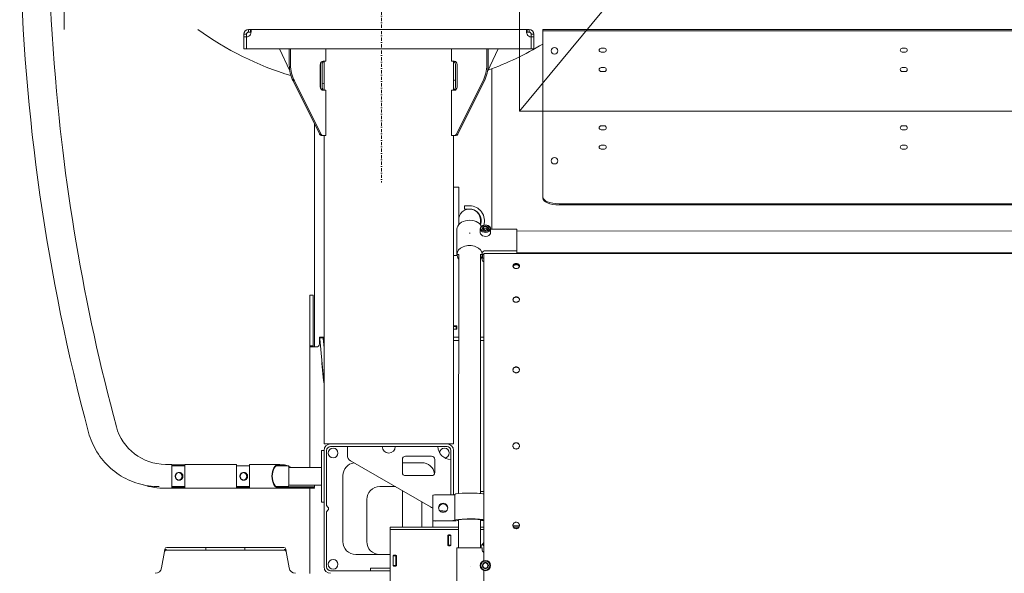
# Model space of a CAD drawing. Header units: millimetres. Extents: x -47038 to 86296, y -75637 to 48966.
# Tile 67 of 174: x -37634 to -36113, y 30694 to 31550. Entities that reach past the tile are written whole.
import ezdxf

# ---------------------------------------------------------------- set-up
doc = ezdxf.new("R2010")
doc.units = ezdxf.units.MM
doc.linetypes.add('DASHDOT', pattern=[1, 0.5, -0.25, 0, -0.25])
doc.layers.add('00 - nowa technologia myjni_Nr_pióra__95', color=7, linetype='Continuous', lineweight=20, true_color=0x7c7c7c)
doc.layers.add('Nowe_Drzwi Archicad_Nr_pióra__95', color=7, linetype='Continuous', lineweight=25, true_color=0x7c7c7c)
doc.layers.add('Nowe_Drzwi Archicad', color=7, linetype='Continuous')
doc.layers.add('XREF', color=8, linetype='Continuous', lineweight=9)

# ---------------------------------------------------------------- blocks, each defined once
blk = doc.blocks.new('Drzwi garażowe_ segmentowe[5]_1')
at = {"layer": 'Nowe_Drzwi Archicad_Nr_pióra__95', "color": 8, "linetype": 'Continuous', "lineweight": 20, "true_color": 0x7c7c7c}
for p, q in [((159.88, 2596.65), (159.88, 3006.64)), ((498.88, 3006.64), (159.88, 2596.65)), ((498.88, 2596.65), (159.88, 2596.65))]:
    blk.add_line(p, q, dxfattribs=at)
blk = doc.blocks.new('parter 2025.10.15')
at = {"layer": '00 - nowa technologia myjni_Nr_pióra__95', "color": 8, "linetype": 'DASHDOT', "lineweight": 5}
blk.add_line((138.52, 2711.05), (138.52, 2585.6), dxfattribs=at)
at = {"layer": '00 - nowa technologia myjni_Nr_pióra__95', "color": 8, "linetype": 'Continuous', "lineweight": 5}
for p, q in [((89.52, 2614.28), (89.52, 2610.28)), ((89.52, 2610.28), (89.52, 2609.28)), ((118.3, 2609.28), (118.01, 2609.28)), ((118.01, 2609.28), (118.01, 2608.88)), ((118.3, 2608.88), (118.01, 2608.88)), ((118.3, 2609.28), (161.03, 2609.28)), ((118.3, 2609.28), (118.3, 2608.88)), ((161.33, 2609.28), (161.03, 2609.28)), ((161.03, 2609.28), (161.03, 2608.88)), ((161.33, 2608.88), (161.03, 2608.88)), ((161.33, 2609.28), (161.33, 2608.88)), ((164.47, 2609.28), (163.47, 2609.28)), ((163.47, 2609.28), (163.47, 2609.08)), ((163.47, 2609.08), (163.47, 2608.58)), ((164.47, 2609.08), (163.47, 2609.08)), ((163.47, 2587.72), (163.47, 2608.58)), ((164.47, 2609.28), (320.47, 2609.28)), ((164.47, 2609.08), (320.47, 2609.08)), ((117.27, 2608.54), (117.67, 2608.54)), ((117.27, 2608.54), (117.27, 2608.13)), ((117.27, 2608.13), (117.67, 2608.13)), ((117.27, 2606.28), (117.27, 2608.13)), ((117.67, 2608.54), (117.67, 2608.14)), ((117.67, 2606.28), (117.67, 2608.14)), ((162.07, 2608.54), (161.67, 2608.54)), ((161.67, 2608.13), (161.67, 2608.54)), ((161.67, 2606.28), (161.67, 2608.14)), ((162.07, 2608.13), (161.67, 2608.13)), ((161.67, 2608.13), (161.67, 2606.28)), ((162.07, 2608.13), (162.07, 2608.54)), ((162.07, 2606.28), (162.07, 2608.13)), ((117.27, 2606.28), (117.67, 2606.28)), ((161.67, 2606.28), (117.67, 2606.28)), ((122.78, 2606.28), (124.38, 2602.88)), ((124.3, 2606.28), (124.3, 2603.82)), ((124.5, 2606.28), (124.5, 2603.82)), ((129.96, 2604.38), (129.96, 2606.28)), ((149.35, 2604.38), (149.35, 2606.28)), ((154.81, 2606.28), (154.81, 2603.82)), ((156.56, 2606.28), (154.92, 2602.79)), ((155.01, 2606.28), (155.01, 2603.82)), ((162.07, 2606.28), (161.67, 2606.28)), ((172.47, 2606.38), (172.97, 2606.38)), ((172.47, 2605.78), (172.97, 2605.78)), ((218.97, 2606.38), (219.47, 2606.38)), ((218.97, 2605.78), (219.47, 2605.78)), ((129.53, 2604.38), (129.96, 2604.38)), ((129.67, 2599.88), (129.67, 2604.38)), ((149.79, 2604.38), (149.35, 2604.38)), ((149.67, 2599.88), (149.67, 2604.38)), ((129.09, 2603.88), (129.09, 2600.38)), ((129.1, 2603.88), (129.1, 2600.38)), ((129.38, 2603.88), (129.38, 2600.38)), ((149.96, 2603.88), (149.96, 2600.38)), ((150.22, 2603.88), (150.22, 2600.38)), ((155.57, 2578.4), (155.57, 2603.19)), ((172.47, 2603.38), (172.97, 2603.38)), ((172.47, 2602.78), (172.97, 2602.78)), ((218.97, 2603.38), (219.47, 2603.38)), ((218.97, 2602.78), (219.47, 2602.78)), ((124.88, 2601.32), (128.98, 2593.13)), ((125.08, 2601.32), (129.18, 2593.13)), ((154.23, 2601.32), (150.13, 2593.13)), ((154.43, 2601.32), (150.33, 2593.13)), ((129.53, 2599.88), (129.96, 2599.88)), ((129.96, 2592.88), (129.96, 2599.88)), ((149.35, 2592.88), (149.35, 2599.88)), ((149.79, 2599.88), (149.35, 2599.88)), ((128.17, 2594.75), (128.17, 2560.18)), ((150.79, 2594.04), (150.35, 2593.1)), ((172.47, 2594.38), (172.97, 2594.38)), ((172.47, 2593.78), (172.97, 2593.78)), ((218.97, 2594.38), (219.47, 2594.38)), ((218.97, 2593.78), (219.47, 2593.78)), ((128.96, 2593.16), (128.99, 2593.1)), ((129.28, 2592.88), (129.35, 2592.88)), ((129.55, 2592.88), (129.35, 2592.88)), ((129.55, 2592.88), (129.96, 2592.88)), ((129.67, 2545.18), (129.67, 2592.88)), ((149.76, 2592.88), (149.35, 2592.88)), ((149.67, 2545.18), (149.67, 2592.88)), ((149.96, 2592.88), (149.76, 2592.88)), ((150.05, 2592.88), (149.96, 2592.88)), ((172.47, 2591.38), (172.97, 2591.38)), ((172.47, 2590.78), (172.97, 2590.78)), ((218.97, 2591.38), (219.47, 2591.38)), ((218.97, 2590.78), (219.47, 2590.78)), ((163.47, 2587.72), (163.47, 2587.27)), ((163.47, 2583.38), (163.47, 2587.27)), ((149.67, 2584.91), (150.47, 2584.91)), ((149.67, 2584.91), (149.67, 2574.31)), ((150.47, 2584.91), (150.47, 2579.83)), ((163.47, 2583.2), (163.47, 2583.38)), ((151.35, 2582.01), (152.15, 2582.01)), ((151.35, 2581.51), (151.35, 2582.01)), ((152.14, 2581.51), (151.35, 2581.51)), ((318.97, 2582.33), (165.97, 2582.33)), ((318.97, 2582.15), (165.97, 2582.15)), ((150.47, 2579.09), (150.47, 2579.83)), ((153.84, 2579.09), (153.84, 2579.83)), ((150.2, 2574.5), (150.2, 2578.4)), ((150.2, 2578.4), (150.2, 2574.5)), ((153.8, 2577.85), (153.8, 2578.46)), ((154.14, 2578.53), (154.15, 2578.52)), ((154.15, 2578.53), (154.14, 2578.53)), ((154.37, 2578.46), (154.27, 2578.33)), ((154.37, 2578.81), (154.37, 2578.8)), ((154.38, 2578.81), (154.37, 2578.81)), ((154.37, 2578.46), (154.37, 2578.81)), ((154.83, 2578.46), (154.37, 2578.46)), ((154.37, 2578.25), (154.37, 2578.24)), ((154.37, 2578.24), (154.38, 2578.24)), ((154.83, 2578.81), (154.83, 2578.81)), ((154.84, 2578.8), (154.83, 2578.81)), ((154.83, 2578.46), (154.83, 2578.81)), ((154.94, 2578.33), (154.83, 2578.46)), ((154.83, 2578.24), (154.84, 2578.25)), ((154.83, 2578.24), (154.83, 2578.24)), ((155.07, 2578.53), (155.06, 2578.53)), ((155.06, 2578.52), (155.07, 2578.53)), ((155.4, 2577.85), (155.4, 2578.46)), ((155.4, 2578.4), (159.45, 2578.4)), ((159.45, 2575.06), (159.45, 2578.4)), ((329.1, 2578.09), (159.45, 2578.13)), ((149.67, 2574.31), (150.22, 2574.31)), ((150.2, 2574.5), (150.5, 2574.5)), ((150.2, 2574.5), (150.5, 2574.5)), ((150.46, 2537.51), (150.47, 2574.5)), ((154.1, 2574.5), (153.8, 2574.5)), ((154.1, 2574.5), (153.8, 2574.5)), ((153.83, 2537.52), (153.84, 2574.5)), ((154.1, 2574.5), (154.1, 2574.71)), ((154.1, 2574.5), (154.1, 2574.71)), ((154.1, 2574.5), (154.35, 2574.5)), ((154.1, 2573.66), (154.1, 2573.99)), ((154.14, 2574.47), (154.12, 2574.5)), ((154.14, 2574.47), (154.14, 2573.95)), ((154.35, 2574.58), (154.34, 2527.14)), ((154.35, 2574.63), (154.35, 2574.58)), ((509.35, 2574.55), (154.35, 2574.63)), ((159.45, 2575.06), (154.6, 2575.06)), ((154.6, 2575.06), (159.45, 2575.06)), ((159.45, 2574.63), (159.45, 2575.06)), ((329.1, 2574.72), (159.45, 2574.76)), ((193.77, 2574.75), (193.77, 2574.62)), ((219.57, 2574.61), (219.57, 2574.75)), ((221.57, 2574.75), (221.57, 2574.61)), ((127.47, 2568.18), (127.47, 2567.18)), ((127.97, 2568.18), (127.47, 2568.18)), ((127.97, 2568.18), (127.97, 2567.18)), ((127.47, 2567.18), (127.47, 2560.88)), ((127.97, 2560.88), (127.97, 2567.18)), ((127.97, 2565.01), (127.97, 2566.34)), ((149.67, 2563.43), (150.17, 2563.43)), ((149.97, 2563.33), (149.67, 2563.33)), ((150.07, 2563.33), (149.97, 2563.33)), ((150.07, 2563.33), (150.07, 2562.93)), ((150.07, 2563.33), (150.17, 2563.33)), ((150.17, 2562.93), (150.17, 2563.43)), ((128.97, 2561.68), (128.97, 2561.18)), ((129.07, 2561.68), (128.97, 2561.68)), ((129.53, 2561.61), (129.03, 2561.57)), ((129.03, 2561.57), (129.04, 2561.45)), ((129.04, 2561.45), (129.38, 2557.56)), ((129.47, 2561.68), (129.07, 2561.68)), ((129.47, 2561.68), (129.57, 2561.68)), ((129.53, 2561.61), (129.54, 2561.49)), ((129.54, 2561.49), (129.67, 2560.04)), ((129.57, 2561.68), (129.57, 2561.18)), ((129.67, 2561.68), (129.57, 2561.68)), ((150.17, 2562.93), (149.67, 2562.93)), ((149.97, 2562.93), (149.67, 2562.93)), ((149.67, 2561.68), (149.77, 2561.68)), ((150.46, 2561.68), (149.77, 2561.68)), ((154.35, 2561.68), (153.83, 2561.68)), ((127.47, 2560.88), (127.47, 2560.38)), ((127.47, 2560.38), (127.47, 2560.18)), ((127.97, 2560.38), (127.47, 2560.38)), ((128.41, 2560.18), (127.47, 2560.18)), ((127.47, 2560.18), (127.47, 2541.52)), ((127.97, 2560.88), (127.97, 2560.38)), ((127.97, 2560.38), (127.97, 2560.18)), ((128.41, 2560.18), (128.47, 2560.18)), ((129.07, 2561.18), (128.97, 2561.18)), ((128.97, 2561.18), (128.97, 2560.74)), ((128.97, 2560.68), (128.97, 2560.74)), ((129.67, 2561.18), (129.57, 2561.18)), ((149.77, 2561.18), (149.67, 2561.18)), ((150.46, 2561.18), (149.77, 2561.18)), ((154.35, 2561.18), (153.83, 2561.18)), ((129.56, 2554.99), (129.32, 2557.68)), ((129.38, 2557.56), (129.67, 2554.33)), ((129.67, 2554.33), (129.67, 2554.3)), ((129.67, 2545.18), (130.67, 2545.18)), ((130.47, 2545.18), (130.47, 2545.16)), ((148.67, 2545.18), (130.67, 2545.18)), ((148.67, 2544.78), (130.67, 2544.78)), ((138.67, 2544.78), (133.27, 2544.78)), ((133.27, 2544.78), (133.27, 2543.44)), ((147.27, 2544.78), (140.67, 2544.78)), ((148.67, 2545.18), (149.67, 2545.18)), ((158.85, 2544.88), (158.85, 2544.88)), ((129.27, 2544.18), (129.27, 2543.18)), ((129.67, 2544.18), (129.27, 2544.18)), ((129.27, 2543.18), (129.27, 2537.18)), ((129.67, 2526.18), (129.67, 2544.18)), ((130.07, 2535.68), (130.07, 2544.18)), ((142.27, 2543.28), (146.27, 2543.28)), ((149.27, 2544.18), (149.27, 2537.3)), ((149.67, 2544.18), (149.67, 2537.31)), ((105.17, 2542.03), (106.17, 2542.03)), ((106.17, 2538.33), (106.17, 2542.03)), ((108.17, 2541.96), (106.17, 2541.96)), ((106.17, 2541.85), (106.17, 2541.93)), ((108.17, 2541.85), (106.17, 2541.85)), ((108.17, 2541.78), (106.17, 2541.78)), ((108.17, 2542.03), (108.17, 2538.33)), ((108.17, 2542.03), (116.17, 2542.03)), ((116.17, 2538.33), (116.17, 2542.03)), ((116.17, 2541.85), (116.17, 2541.93)), ((118.17, 2541.78), (116.17, 2541.78)), ((118.17, 2542.03), (118.17, 2538.33)), ((118.17, 2542.03), (122.68, 2542.03)), ((124.18, 2541.78), (122.27, 2541.78)), ((123.12, 2541.78), (122.97, 2541.85)), ((123.32, 2541.78), (122.99, 2541.95)), ((123.03, 2541.93), (123.55, 2541.93)), ((124.05, 2541.78), (123.77, 2541.88)), ((124.23, 2541.78), (124.18, 2541.78)), ((124.71, 2541.52), (124.25, 2541.7)), ((133.77, 2542.57), (146.11, 2535.45)), ((141.77, 2540.78), (141.77, 2542.78)), ((141.77, 2542.28), (144.77, 2542.28)), ((146.77, 2542.78), (146.77, 2540.78)), ((129.27, 2541.52), (124.22, 2541.52)), ((132.57, 2530.08), (132.57, 2540.28)), ((146.27, 2540.28), (142.27, 2540.28)), ((107.26, 2539.58), (107.27, 2539.58)), ((117.25, 2539.58), (117.26, 2539.58)), ((129.27, 2538.83), (124.22, 2538.83)), ((128.17, 2538.65), (128.17, 2538.83)), ((129.27, 2538.83), (128.17, 2538.83)), ((129.27, 2538.83), (128.17, 2538.83)), ((128.17, 2538.65), (128.17, 2538.53)), ((106.17, 2538.33), (105.17, 2538.33)), ((108.17, 2538.58), (106.17, 2538.58)), ((106.17, 2538.53), (108.17, 2538.53)), ((108.17, 2538.43), (106.17, 2538.43)), ((108.17, 2538.33), (106.17, 2538.33)), ((116.17, 2538.33), (108.17, 2538.33)), ((118.17, 2538.58), (116.17, 2538.58)), ((116.17, 2538.53), (118.17, 2538.53)), ((118.17, 2538.43), (116.17, 2538.43)), ((118.17, 2538.33), (116.17, 2538.33)), ((122.68, 2538.33), (118.17, 2538.33)), ((124.18, 2538.58), (122.27, 2538.58)), ((122.35, 2538.53), (128.17, 2538.53)), ((128.17, 2538.43), (122.68, 2538.43)), ((128.17, 2538.33), (122.68, 2538.33)), ((127.47, 2538.33), (127.47, 2525.17)), ((127.82, 2538.53), (127.82, 2538.43)), ((128.17, 2538.33), (128.17, 2538.43)), ((129.27, 2537.18), (129.27, 2536.18)), ((140.69, 2538.58), (138.27, 2538.58)), ((141.77, 2537.95), (141.77, 2532.33)), ((146.47, 2533.29), (146.47, 2537.27)), ((149.37, 2537.3), (147.07, 2537.3)), ((149.87, 2533.39), (149.87, 2537.38)), ((153.83, 2537.83), (154.34, 2537.83)), ((129.67, 2536.18), (129.27, 2536.18)), ((130.07, 2535.68), (130.27, 2535.43)), ((136.27, 2536.58), (136.27, 2530.08)), ((144.77, 2536.22), (144.77, 2532.33)), ((130.07, 2534.68), (130.27, 2534.93)), ((130.07, 2526.18), (130.07, 2534.68)), ((146.47, 2532.33), (146.47, 2533.29)), ((146.47, 2533.29), (146.85, 2533.26)), ((149.37, 2533.31), (147.07, 2533.31)), ((147.07, 2533.27), (149.37, 2533.27)), ((149.87, 2533.39), (149.87, 2533.36)), ((150.37, 2533.36), (150.37, 2533.39)), ((150.46, 2529.13), (150.46, 2533.44)), ((153.83, 2529.13), (153.83, 2533.45)), ((153.97, 2533.39), (153.97, 2533.32)), ((153.97, 2533.32), (154.34, 2533.32)), ((158.84, 2532.58), (158.84, 2532.58)), ((158.85, 2532.53), (158.92, 2532.53)), ((158.85, 2532.53), (158.92, 2532.53)), ((158.92, 2532.53), (158.92, 2532.33)), ((158.92, 2532.53), (159.84, 2532.53)), ((158.92, 2532.53), (158.92, 2532.33)), ((158.92, 2532.53), (159.84, 2532.53)), ((141.37, 2532.33), (139.87, 2532.33)), ((139.87, 2532.33), (139.87, 2531.93)), ((141.37, 2532.33), (139.87, 2532.33)), ((139.87, 2532.33), (139.87, 2531.93)), ((139.87, 2531.93), (139.87, 2531.59)), ((141.37, 2531.93), (139.87, 2531.93)), ((139.87, 2531.93), (139.87, 2531.59)), ((141.37, 2531.93), (139.87, 2531.93)), ((139.87, 2523.27), (139.87, 2531.59)), ((139.87, 2523.27), (139.87, 2531.59)), ((150.46, 2532.33), (141.37, 2532.33)), ((150.46, 2532.33), (141.37, 2532.33)), ((150.46, 2531.93), (141.37, 2531.93)), ((150.46, 2531.93), (141.37, 2531.93)), ((146.47, 2532.33), (150.46, 2532.33)), ((148.77, 2531.03), (148.77, 2529.53)), ((148.77, 2531.03), (148.77, 2529.53)), ((148.87, 2531.13), (149.17, 2531.13)), ((148.87, 2531.03), (148.87, 2531.13)), ((148.87, 2531.13), (149.17, 2531.13)), ((148.87, 2531.03), (148.87, 2531.13)), ((148.87, 2530.93), (148.87, 2531.03)), ((149.27, 2531.03), (148.87, 2531.03)), ((148.87, 2530.93), (148.87, 2531.03)), ((149.27, 2531.03), (148.87, 2531.03)), ((149.27, 2529.53), (149.27, 2531.03)), ((149.27, 2529.53), (149.27, 2531.03)), ((154.34, 2532.33), (153.83, 2532.33)), ((153.83, 2532.33), (154.34, 2532.33)), ((154.34, 2532.33), (153.83, 2532.33)), ((154.34, 2531.93), (153.83, 2531.93)), ((154.34, 2531.93), (153.83, 2531.93)), ((159.77, 2532.33), (158.91, 2532.33)), ((159.77, 2532.33), (158.91, 2532.33)), ((148.87, 2530.93), (148.87, 2529.63)), ((148.87, 2530.93), (148.87, 2529.63)), ((148.87, 2529.53), (148.87, 2529.63)), ((148.87, 2529.53), (148.87, 2529.63)), ((148.87, 2529.53), (148.87, 2529.43)), ((149.27, 2529.53), (148.87, 2529.53)), ((148.87, 2529.53), (148.87, 2529.43)), ((149.27, 2529.53), (148.87, 2529.53)), ((149.27, 2529.63), (149.27, 2530.93)), ((149.27, 2529.63), (149.27, 2530.93)), ((149.27, 2529.53), (149.27, 2529.63)), ((105.01, 2528.53), (104.56, 2526)), ((105.08, 2528.93), (105.01, 2528.53)), ((105.34, 2528.78), (105.31, 2528.78)), ((105.58, 2528.78), (105.34, 2528.78)), ((111.52, 2529.18), (105.38, 2529.18)), ((106.05, 2528.78), (105.58, 2528.78)), ((106.83, 2528.78), (106.05, 2528.78)), ((109.03, 2528.78), (106.83, 2528.78)), ((109.09, 2528.78), (109.03, 2528.78)), ((111.2, 2528.78), (109.09, 2528.78)), ((111.22, 2528.78), (111.2, 2528.78)), ((115.85, 2528.78), (111.22, 2528.78)), ((111.42, 2529.08), (111.42, 2528.88)), ((111.52, 2529.18), (112.04, 2529.18)), ((112.04, 2529.18), (112.11, 2529.18)), ((112.11, 2529.18), (113.42, 2529.18)), ((115.42, 2529.18), (113.42, 2529.18)), ((115.42, 2529.18), (116.73, 2529.18)), ((118.55, 2528.78), (115.85, 2528.78)), ((116.73, 2529.18), (116.8, 2529.18)), ((116.8, 2529.18), (117.32, 2529.18)), ((123.46, 2529.18), (117.32, 2529.18)), ((117.42, 2529.08), (117.42, 2528.88)), ((117.42, 2528.88), (117.42, 2529.08)), ((118.99, 2528.78), (118.55, 2528.78)), ((119.01, 2528.78), (118.99, 2528.78)), ((121.22, 2528.78), (119.01, 2528.78)), ((121.23, 2528.78), (121.22, 2528.78)), ((121.24, 2528.78), (121.23, 2528.78)), ((122.33, 2528.78), (121.24, 2528.78)), ((122.54, 2528.78), (122.33, 2528.78)), ((123.05, 2528.78), (122.54, 2528.78)), ((123.06, 2528.78), (123.05, 2528.78)), ((123.38, 2528.78), (123.06, 2528.78)), ((123.38, 2528.78), (123.38, 2528.78)), ((123.38, 2528.78), (123.38, 2528.78)), ((123.51, 2528.78), (123.38, 2528.78)), ((123.53, 2528.78), (123.51, 2528.78)), ((123.83, 2528.53), (123.76, 2528.93)), ((123.83, 2528.53), (124.27, 2526)), ((139.87, 2528.08), (134.57, 2528.08)), ((140.47, 2527.98), (140.77, 2527.98)), ((140.47, 2527.98), (140.77, 2527.98)), ((140.77, 2527.88), (140.77, 2527.98)), ((140.77, 2527.88), (140.77, 2527.98)), ((149.17, 2529.43), (148.87, 2529.43)), ((149.17, 2529.43), (148.87, 2529.43)), ((150.19, 2523.63), (150.19, 2529.13)), ((154.09, 2529.13), (150.19, 2529.13)), ((150.19, 2529.13), (150.19, 2523.63)), ((154.09, 2529.13), (154.09, 2528.83)), ((154.09, 2529.13), (154.09, 2528.83)), ((140.37, 2527.88), (140.37, 2526.38)), ((140.37, 2527.88), (140.77, 2527.88)), ((140.37, 2527.88), (140.37, 2526.38)), ((140.37, 2527.88), (140.37, 2527.78)), ((140.37, 2527.88), (140.77, 2527.88)), ((140.37, 2527.78), (140.37, 2526.48)), ((140.37, 2527.78), (140.37, 2526.48)), ((140.37, 2526.48), (140.37, 2526.38)), ((140.77, 2527.88), (140.77, 2527.78)), ((140.77, 2527.88), (140.77, 2527.78)), ((140.77, 2526.48), (140.77, 2527.78)), ((140.77, 2526.48), (140.77, 2527.78)), ((140.77, 2526.48), (140.77, 2526.38)), ((140.77, 2526.48), (140.77, 2526.38)), ((140.87, 2526.38), (140.87, 2527.88)), ((140.87, 2526.38), (140.87, 2527.88)), ((154.24, 2526.57), (154.13, 2526.38)), ((154.24, 2526.57), (154.36, 2526.77)), ((154.36, 2526.78), (154.36, 2526.77)), ((154.37, 2526.78), (154.36, 2526.78)), ((154.37, 2526.78), (154.81, 2526.78)), ((154.82, 2526.78), (154.81, 2526.78)), ((154.83, 2526.77), (154.82, 2526.78)), ((154.83, 2526.77), (155.05, 2526.38)), ((130.67, 2525.58), (139.87, 2525.58)), ((136.87, 2525.58), (136.87, 2525.98)), ((136.87, 2525.98), (139.37, 2525.98)), ((136.87, 2525.58), (136.87, 2525.98)), ((136.87, 2525.98), (139.37, 2525.98)), ((136.87, 2525.58), (139.37, 2525.58)), ((136.87, 2525.58), (139.37, 2525.58)), ((139.37, 2525.98), (139.87, 2525.98)), ((139.37, 2525.98), (139.87, 2525.98)), ((139.37, 2525.58), (139.87, 2525.58)), ((139.37, 2525.58), (139.87, 2525.58)), ((140.37, 2526.38), (140.77, 2526.38)), ((140.37, 2526.38), (140.77, 2526.38)), ((140.77, 2526.28), (140.47, 2526.28)), ((140.77, 2526.28), (140.47, 2526.28)), ((140.77, 2526.38), (140.77, 2526.28)), ((140.77, 2526.38), (140.77, 2526.28)), ((152.22, 2526.28), (152.23, 2526.3)), ((154.13, 2526.38), (154.13, 2526.37)), ((154.13, 2526.38), (154.13, 2526.38)), ((154.36, 2525.98), (154.13, 2526.37)), ((154.34, 2525.62), (154.33, 2453.69)), ((154.36, 2525.98), (154.37, 2525.98)), ((154.36, 2525.98), (154.36, 2525.98)), ((154.81, 2525.97), (154.37, 2525.98)), ((154.81, 2525.97), (154.82, 2525.97)), ((154.82, 2525.97), (154.83, 2525.98)), ((154.94, 2526.18), (154.83, 2525.98)), ((154.94, 2526.18), (155.05, 2526.37)), ((155.05, 2526.38), (155.05, 2526.38)), ((155.05, 2526.37), (155.05, 2526.38))]:
    blk.add_line(p, q, dxfattribs=at)
for points in [[(87.41, 2613.05), (87.53, 2610.79), (87.67, 2608.54), (87.82, 2606.29), (87.98, 2604.03), (88.16, 2601.78), (88.34, 2599.72), (88.53, 2597.67), (88.74, 2595.61), (88.92, 2593.94), (89.11, 2592.27), (89.3, 2590.6), (89.52, 2588.84), (89.75, 2587.08), (89.99, 2585.33), (90.25, 2583.52), (90.52, 2581.71), (90.79, 2579.9), (91.08, 2578.1), (91.38, 2576.3), (91.69, 2574.51), (92.01, 2572.72), (92.34, 2570.93), (92.68, 2569.14), (93.03, 2567.35), (93.39, 2565.56), (93.77, 2563.78), (94.15, 2562), (94.54, 2560.22), (94.94, 2558.45), (95.36, 2556.67), (95.78, 2554.9), (96.22, 2553.13), (96.66, 2551.37), (97.12, 2549.6), (97.59, 2547.84)], [(118.41, 2609.06), (118.4, 2609.15), (118.4, 2609.18), (118.39, 2609.21), (118.37, 2609.24), (118.36, 2609.26), (118.33, 2609.27), (118.3, 2609.28)], [(118.3, 2608.54), (118.35, 2608.66), (118.38, 2608.78), (118.4, 2608.9), (118.41, 2609.02), (118.41, 2609.06)], [(118.39, 2608.84), (118.37, 2608.86), (118.36, 2608.87), (118.33, 2608.87), (118.3, 2608.88)], [(161.03, 2609.28), (161, 2609.27), (160.98, 2609.25), (160.96, 2609.23), (160.95, 2609.2), (160.94, 2609.17), (160.93, 2609.12), (160.93, 2609.06)], [(160.93, 2609.06), (160.93, 2609), (160.94, 2608.93), (160.96, 2608.79), (160.99, 2608.65), (161.03, 2608.54)], [(161.03, 2608.88), (161, 2608.87), (160.98, 2608.87), (160.96, 2608.86), (160.95, 2608.84)], [(154.25, 2578.62), (154.21, 2578.58), (154.17, 2578.55), (154.15, 2578.53)], [(154.37, 2578.25), (154.33, 2578.28), (154.29, 2578.31), (154.25, 2578.36), (154.2, 2578.42), (154.15, 2578.52)], [(154.25, 2578.62), (154.29, 2578.68), (154.34, 2578.75), (154.37, 2578.8)], [(154.38, 2578.81), (154.46, 2578.79), (154.54, 2578.77), (154.62, 2578.77), (154.71, 2578.78), (154.76, 2578.79), (154.83, 2578.81)], [(154.83, 2578.24), (154.74, 2578.22), (154.67, 2578.21), (154.58, 2578.2), (154.5, 2578.21), (154.44, 2578.22), (154.38, 2578.24)], [(154.84, 2578.8), (154.88, 2578.73), (154.92, 2578.67), (154.96, 2578.62), (155, 2578.57), (155.03, 2578.55), (155.06, 2578.53)], [(154.95, 2578.35), (154.91, 2578.31), (154.87, 2578.27), (154.84, 2578.25)], [(154.95, 2578.35), (154.99, 2578.4), (155.06, 2578.52)], [(154.1, 2574.71), (154.11, 2574.77), (154.13, 2574.82), (154.16, 2574.87), (154.2, 2574.92), (154.25, 2574.96), (154.31, 2575), (154.38, 2575.03), (154.44, 2575.05), (154.52, 2575.06), (154.6, 2575.06)], [(154.1, 2574.71), (154.11, 2574.77), (154.13, 2574.82), (154.16, 2574.87), (154.2, 2574.92), (154.25, 2574.96), (154.31, 2575), (154.38, 2575.03), (154.44, 2575.05), (154.52, 2575.06), (154.6, 2575.06)], [(158.85, 2572.7), (158.86, 2572.76), (158.88, 2572.82), (158.91, 2572.88), (158.95, 2572.93), (159, 2572.97), (159.06, 2573.01), (159.13, 2573.04), (159.2, 2573.07), (159.27, 2573.08), (159.35, 2573.08)], [(158.85, 2572.68), (158.86, 2572.73), (158.87, 2572.78), (158.9, 2572.83), (158.92, 2572.86), (158.94, 2572.89), (158.97, 2572.92), (159.01, 2572.95), (159.06, 2572.98), (159.13, 2573.01), (159.2, 2573.03), (159.28, 2573.05), (159.35, 2573.05)], [(159.35, 2572.31), (159.25, 2572.32), (159.16, 2572.34), (159.12, 2572.36), (159.07, 2572.38), (159.03, 2572.4), (159, 2572.43), (158.95, 2572.47), (158.91, 2572.53), (158.88, 2572.58), (158.86, 2572.64), (158.85, 2572.7)], [(159.35, 2572.94), (159.28, 2572.94), (159.21, 2572.93), (159.15, 2572.91), (159.07, 2572.88), (159, 2572.84), (158.95, 2572.79), (158.9, 2572.73), (158.88, 2572.68), (158.86, 2572.63)], [(159.35, 2572.91), (159.28, 2572.9), (159.22, 2572.89), (159.15, 2572.88), (159.08, 2572.85), (159.01, 2572.81), (158.96, 2572.76), (158.91, 2572.71), (158.88, 2572.66), (158.86, 2572.62)], [(159.85, 2572.7), (159.85, 2572.76), (159.83, 2572.82), (159.8, 2572.88), (159.76, 2572.93), (159.71, 2572.97), (159.65, 2573.01), (159.58, 2573.04), (159.51, 2573.07), (159.43, 2573.08), (159.35, 2573.08)], [(159.85, 2572.68), (159.84, 2572.74), (159.82, 2572.8), (159.8, 2572.83), (159.78, 2572.87), (159.75, 2572.9), (159.72, 2572.93), (159.65, 2572.97), (159.57, 2573.01), (159.5, 2573.03), (159.43, 2573.05), (159.35, 2573.05)], [(159.35, 2572.94), (159.4, 2572.94), (159.46, 2572.93), (159.51, 2572.92), (159.55, 2572.91), (159.62, 2572.89), (159.67, 2572.85), (159.72, 2572.82), (159.77, 2572.78), (159.8, 2572.73), (159.83, 2572.68), (159.84, 2572.63)], [(159.35, 2572.91), (159.45, 2572.9), (159.55, 2572.88), (159.59, 2572.86), (159.64, 2572.84), (159.68, 2572.82), (159.72, 2572.79), (159.76, 2572.75), (159.79, 2572.71), (159.82, 2572.66), (159.84, 2572.62)], [(159.35, 2572.31), (159.43, 2572.32), (159.52, 2572.34), (159.61, 2572.37), (159.65, 2572.39), (159.69, 2572.42), (159.73, 2572.44), (159.76, 2572.47), (159.8, 2572.53), (159.83, 2572.58), (159.85, 2572.64), (159.85, 2572.7)], [(158.85, 2567.51), (158.86, 2567.58), (158.88, 2567.64), (158.91, 2567.7), (158.95, 2567.75), (159, 2567.8), (159.06, 2567.84), (159.12, 2567.88), (159.2, 2567.9), (159.27, 2567.92), (159.35, 2567.92)], [(158.85, 2567.5), (158.86, 2567.56), (158.88, 2567.62), (158.91, 2567.68), (158.95, 2567.73), (159, 2567.78), (159.06, 2567.82), (159.13, 2567.85), (159.2, 2567.87), (159.27, 2567.89), (159.35, 2567.89)], [(159.35, 2567.1), (159.3, 2567.1), (159.25, 2567.11), (159.21, 2567.12), (159.16, 2567.13), (159.1, 2567.15), (159.05, 2567.18), (159, 2567.22), (158.95, 2567.27), (158.9, 2567.32), (158.87, 2567.39), (158.86, 2567.45), (158.85, 2567.51)], [(159.85, 2567.51), (159.84, 2567.58), (159.83, 2567.64), (159.8, 2567.7), (159.75, 2567.75), (159.7, 2567.8), (159.64, 2567.84), (159.58, 2567.88), (159.51, 2567.9), (159.43, 2567.92), (159.35, 2567.92)], [(159.85, 2567.5), (159.84, 2567.56), (159.82, 2567.62), (159.8, 2567.67), (159.76, 2567.71), (159.72, 2567.76), (159.69, 2567.78), (159.65, 2567.81), (159.57, 2567.85), (159.5, 2567.87), (159.43, 2567.89), (159.35, 2567.89)], [(159.35, 2567.1), (159.43, 2567.1), (159.48, 2567.11), (159.52, 2567.12), (159.57, 2567.14), (159.61, 2567.16), (159.67, 2567.19), (159.71, 2567.23), (159.76, 2567.27), (159.8, 2567.32), (159.83, 2567.38), (159.85, 2567.45), (159.85, 2567.51)], [(158.85, 2556.64), (158.85, 2556.72), (158.87, 2556.79), (158.9, 2556.85), (158.94, 2556.91), (159, 2556.97), (159.06, 2557.01), (159.12, 2557.05), (159.19, 2557.08), (159.27, 2557.09), (159.35, 2557.1)], [(158.85, 2556.63), (158.86, 2556.7), (158.88, 2556.77), (158.91, 2556.84), (158.95, 2556.9), (159, 2556.95), (159.06, 2556.99), (159.13, 2557.03), (159.2, 2557.06), (159.27, 2557.07), (159.35, 2557.08)], [(159.85, 2556.64), (159.84, 2556.72), (159.82, 2556.79), (159.79, 2556.85), (159.75, 2556.91), (159.7, 2556.97), (159.64, 2557.01), (159.57, 2557.05), (159.5, 2557.08), (159.43, 2557.09), (159.35, 2557.1)], [(159.85, 2556.63), (159.84, 2556.7), (159.82, 2556.77), (159.79, 2556.84), (159.75, 2556.9), (159.7, 2556.95), (159.64, 2556.99), (159.57, 2557.03), (159.5, 2557.06), (159.43, 2557.07), (159.35, 2557.08)], [(159.35, 2556.19), (159.27, 2556.19), (159.19, 2556.21), (159.12, 2556.24), (159.05, 2556.28), (158.99, 2556.32), (158.94, 2556.38), (158.9, 2556.44), (158.87, 2556.51), (158.85, 2556.58), (158.85, 2556.64)], [(159.35, 2556.19), (159.43, 2556.19), (159.5, 2556.21), (159.58, 2556.24), (159.64, 2556.28), (159.7, 2556.32), (159.75, 2556.38), (159.79, 2556.44), (159.82, 2556.51), (159.84, 2556.58), (159.85, 2556.64)], [(93.3, 2546.95), (93.41, 2546.56), (93.54, 2546.17), (93.68, 2545.78), (93.84, 2545.4), (94.01, 2545.03), (94.19, 2544.66), (94.38, 2544.3), (94.59, 2543.94), (94.82, 2543.6), (95.05, 2543.26), (95.3, 2542.93), (95.55, 2542.61), (95.82, 2542.3), (96.1, 2542), (96.4, 2541.71), (96.7, 2541.43), (97.01, 2541.17), (97.33, 2540.91), (97.66, 2540.67), (98, 2540.43), (98.35, 2540.22), (98.7, 2540.01), (99.06, 2539.82), (99.43, 2539.63), (99.81, 2539.47), (100.19, 2539.31), (100.57, 2539.18), (100.96, 2539.05), (101.36, 2538.94), (101.76, 2538.84), (102.16, 2538.76), (102.57, 2538.7), (102.97, 2538.64), (103.38, 2538.61), (103.79, 2538.58), (104.2, 2538.58)], [(158.85, 2544.88), (158.85, 2544.96), (158.87, 2545.03), (158.9, 2545.1), (158.94, 2545.17), (158.99, 2545.23), (159.05, 2545.28), (159.12, 2545.32), (159.19, 2545.34), (159.27, 2545.36), (159.35, 2545.37)], [(158.85, 2544.88), (158.85, 2544.95), (158.87, 2545.03), (158.9, 2545.1), (158.94, 2545.16), (159, 2545.22), (159.06, 2545.26), (159.12, 2545.3), (159.19, 2545.33), (159.27, 2545.35), (159.35, 2545.35)], [(159.35, 2544.4), (159.27, 2544.41), (159.19, 2544.42), (159.12, 2544.45), (159.05, 2544.49), (158.99, 2544.54), (158.94, 2544.6), (158.9, 2544.67), (158.87, 2544.74), (158.85, 2544.81), (158.85, 2544.88)], [(159.85, 2544.88), (159.84, 2544.96), (159.82, 2545.03), (159.79, 2545.1), (159.75, 2545.17), (159.7, 2545.23), (159.64, 2545.28), (159.57, 2545.32), (159.5, 2545.34), (159.42, 2545.36), (159.35, 2545.37)], [(159.85, 2544.88), (159.84, 2544.95), (159.82, 2545.03), (159.79, 2545.1), (159.75, 2545.16), (159.7, 2545.22), (159.64, 2545.26), (159.57, 2545.3), (159.5, 2545.33), (159.42, 2545.35), (159.35, 2545.35)], [(159.35, 2544.4), (159.42, 2544.41), (159.5, 2544.42), (159.57, 2544.45), (159.64, 2544.49), (159.7, 2544.54), (159.75, 2544.6), (159.79, 2544.67), (159.82, 2544.74), (159.84, 2544.81), (159.85, 2544.88)], [(107.27, 2539.58), (107.18, 2539.58), (107.09, 2539.6), (107.01, 2539.64), (106.93, 2539.68), (106.87, 2539.73), (106.81, 2539.79), (106.76, 2539.85), (106.73, 2539.92), (106.7, 2540), (106.68, 2540.08), (106.67, 2540.16), (106.67, 2540.24), (106.69, 2540.32), (106.71, 2540.39), (106.75, 2540.47), (106.79, 2540.53), (106.84, 2540.6), (106.9, 2540.65), (106.96, 2540.69), (107.03, 2540.73), (107.11, 2540.75), (107.19, 2540.77), (107.27, 2540.78)], [(107.29, 2540.77), (107.19, 2540.76), (107.1, 2540.74), (107.02, 2540.7), (106.95, 2540.65), (106.88, 2540.58), (106.82, 2540.51), (106.78, 2540.44), (106.75, 2540.36), (106.73, 2540.29), (106.72, 2540.2), (106.72, 2540.12), (106.74, 2540.04), (106.76, 2539.97), (106.79, 2539.89), (106.83, 2539.82), (106.88, 2539.76), (106.94, 2539.71), (107.01, 2539.66), (107.08, 2539.63), (107.14, 2539.6), (107.21, 2539.58), (107.29, 2539.58)], [(107.23, 2540.77), (107.31, 2540.75), (107.38, 2540.73), (107.45, 2540.69), (107.52, 2540.64), (107.58, 2540.59), (107.63, 2540.53), (107.67, 2540.46), (107.7, 2540.39), (107.72, 2540.31), (107.74, 2540.23), (107.74, 2540.15), (107.73, 2540.07), (107.71, 2539.99), (107.68, 2539.91), (107.64, 2539.84), (107.59, 2539.78), (107.54, 2539.72), (107.47, 2539.68), (107.41, 2539.64), (107.33, 2539.61), (107.28, 2539.59), (107.23, 2539.58)], [(107.23, 2540.77), (107.31, 2540.75), (107.4, 2540.72), (107.47, 2540.67), (107.54, 2540.61), (107.6, 2540.56), (107.64, 2540.49), (107.68, 2540.42), (107.71, 2540.34), (107.72, 2540.26), (107.73, 2540.18), (107.73, 2540.1), (107.71, 2540.02), (107.69, 2539.95), (107.65, 2539.88), (107.61, 2539.81), (107.55, 2539.75), (107.49, 2539.7), (107.43, 2539.65), (107.36, 2539.62), (107.3, 2539.6), (107.23, 2539.58)], [(107.26, 2540.78), (107.34, 2540.77), (107.42, 2540.75), (107.5, 2540.73), (107.57, 2540.69), (107.63, 2540.64), (107.69, 2540.59), (107.75, 2540.53), (107.79, 2540.46), (107.82, 2540.39), (107.85, 2540.31), (107.86, 2540.23), (107.86, 2540.14), (107.85, 2540.05), (107.82, 2539.96), (107.79, 2539.89), (107.74, 2539.82), (107.69, 2539.76), (107.63, 2539.7), (107.56, 2539.66), (107.49, 2539.62), (107.41, 2539.6), (107.33, 2539.58), (107.26, 2539.58)], [(107.26, 2539.58), (107.34, 2539.59), (107.42, 2539.61), (107.49, 2539.65), (107.56, 2539.69), (107.63, 2539.75), (107.68, 2539.81), (107.73, 2539.89), (107.77, 2539.97), (107.79, 2540.05), (107.8, 2540.13), (107.8, 2540.21), (107.79, 2540.29), (107.77, 2540.37), (107.74, 2540.44), (107.7, 2540.51), (107.65, 2540.58), (107.6, 2540.63), (107.53, 2540.68), (107.46, 2540.72), (107.39, 2540.75), (107.33, 2540.76), (107.26, 2540.77)], [(107.27, 2540.78), (107.35, 2540.77), (107.42, 2540.75), (107.5, 2540.73), (107.57, 2540.69), (107.64, 2540.65), (107.7, 2540.59), (107.75, 2540.53), (107.8, 2540.46), (107.83, 2540.39), (107.85, 2540.32), (107.87, 2540.24), (107.87, 2540.16), (107.86, 2540.08), (107.84, 2540), (107.81, 2539.92), (107.78, 2539.85), (107.72, 2539.78), (107.66, 2539.72), (107.58, 2539.67), (107.5, 2539.62), (107.43, 2539.6), (107.35, 2539.58), (107.27, 2539.58)], [(107.27, 2539.58), (107.35, 2539.59), (107.43, 2539.61), (107.5, 2539.64), (107.56, 2539.68), (107.63, 2539.74), (107.69, 2539.81), (107.74, 2539.88), (107.78, 2539.96), (107.8, 2540.04), (107.81, 2540.12), (107.81, 2540.2), (107.81, 2540.28), (107.79, 2540.36), (107.76, 2540.44), (107.72, 2540.51), (107.67, 2540.57), (107.63, 2540.62), (107.58, 2540.66), (107.52, 2540.7)], [(117.26, 2539.58), (117.17, 2539.58), (117.08, 2539.6), (117, 2539.64), (116.92, 2539.68), (116.86, 2539.73), (116.8, 2539.79), (116.75, 2539.85), (116.72, 2539.92), (116.69, 2540), (116.67, 2540.08), (116.66, 2540.16), (116.66, 2540.24), (116.68, 2540.32), (116.7, 2540.39), (116.74, 2540.47), (116.78, 2540.53), (116.83, 2540.6), (116.89, 2540.65), (116.96, 2540.69), (117.03, 2540.73), (117.1, 2540.75), (117.18, 2540.77), (117.26, 2540.78)], [(116.88, 2539.75), (116.83, 2539.82), (116.79, 2539.88), (116.75, 2539.96), (116.73, 2540.03), (116.72, 2540.11), (116.71, 2540.19), (116.72, 2540.27), (116.74, 2540.35), (116.77, 2540.43), (116.81, 2540.5), (116.85, 2540.56), (116.91, 2540.62), (116.97, 2540.67), (117.04, 2540.71), (117.11, 2540.74), (117.16, 2540.76), (117.22, 2540.77)], [(117.28, 2540.77), (117.18, 2540.76), (117.1, 2540.74), (117.01, 2540.7), (116.94, 2540.65), (116.87, 2540.58), (116.81, 2540.51), (116.77, 2540.44), (116.74, 2540.36), (116.72, 2540.29), (116.71, 2540.2), (116.72, 2540.12), (116.73, 2540.04), (116.75, 2539.97), (116.78, 2539.89), (116.82, 2539.82), (116.87, 2539.76), (116.93, 2539.71), (117, 2539.66), (117.07, 2539.63), (117.14, 2539.6), (117.2, 2539.58), (117.28, 2539.58)], [(117.22, 2540.77), (117.3, 2540.75), (117.37, 2540.73), (117.44, 2540.69), (117.51, 2540.64), (117.57, 2540.59), (117.62, 2540.53), (117.66, 2540.46), (117.69, 2540.39), (117.71, 2540.31), (117.73, 2540.23), (117.73, 2540.15), (117.72, 2540.07), (117.7, 2539.99), (117.67, 2539.91), (117.63, 2539.84), (117.58, 2539.78), (117.53, 2539.72), (117.47, 2539.68), (117.4, 2539.64), (117.32, 2539.61), (117.27, 2539.59), (117.22, 2539.58)], [(117.22, 2540.77), (117.3, 2540.75), (117.39, 2540.72), (117.46, 2540.67), (117.53, 2540.61), (117.59, 2540.56), (117.63, 2540.49), (117.67, 2540.42), (117.7, 2540.34), (117.71, 2540.26), (117.72, 2540.18), (117.72, 2540.1), (117.7, 2540.02), (117.68, 2539.95), (117.64, 2539.88), (117.6, 2539.81), (117.54, 2539.75), (117.48, 2539.7), (117.42, 2539.65), (117.35, 2539.62), (117.29, 2539.6), (117.22, 2539.58)], [(117.25, 2540.78), (117.33, 2540.77), (117.41, 2540.75), (117.49, 2540.73), (117.56, 2540.69), (117.62, 2540.64), (117.68, 2540.59), (117.74, 2540.53), (117.78, 2540.46), (117.81, 2540.39), (117.84, 2540.31), (117.85, 2540.23), (117.85, 2540.14), (117.84, 2540.05), (117.81, 2539.96), (117.78, 2539.89), (117.73, 2539.82), (117.68, 2539.76), (117.62, 2539.7), (117.55, 2539.66), (117.48, 2539.62), (117.4, 2539.6), (117.32, 2539.58), (117.25, 2539.58)], [(117.25, 2539.58), (117.33, 2539.59), (117.41, 2539.61), (117.48, 2539.65), (117.55, 2539.69), (117.62, 2539.75), (117.67, 2539.81), (117.72, 2539.89), (117.76, 2539.97), (117.78, 2540.05), (117.79, 2540.13), (117.79, 2540.21), (117.78, 2540.29), (117.76, 2540.37), (117.73, 2540.44), (117.69, 2540.51), (117.64, 2540.58), (117.59, 2540.63), (117.52, 2540.68), (117.46, 2540.72), (117.38, 2540.75), (117.32, 2540.76), (117.25, 2540.77)], [(117.26, 2540.78), (117.34, 2540.77), (117.42, 2540.75), (117.49, 2540.73), (117.56, 2540.69), (117.63, 2540.65), (117.69, 2540.59), (117.74, 2540.53), (117.79, 2540.46), (117.82, 2540.39), (117.84, 2540.32), (117.86, 2540.24), (117.86, 2540.16), (117.85, 2540.08), (117.83, 2540), (117.8, 2539.92), (117.77, 2539.85), (117.71, 2539.78), (117.65, 2539.72), (117.57, 2539.67), (117.49, 2539.62), (117.42, 2539.6), (117.34, 2539.58), (117.26, 2539.58)], [(117.26, 2539.58), (117.34, 2539.59), (117.42, 2539.61), (117.49, 2539.64), (117.55, 2539.68), (117.62, 2539.74), (117.68, 2539.81), (117.73, 2539.88), (117.77, 2539.96), (117.79, 2540.04), (117.8, 2540.12), (117.81, 2540.2), (117.8, 2540.28), (117.78, 2540.36), (117.75, 2540.44), (117.71, 2540.51), (117.66, 2540.57), (117.62, 2540.62), (117.57, 2540.66), (117.51, 2540.7)], [(158.84, 2532.58), (158.85, 2532.66), (158.87, 2532.73), (158.9, 2532.8), (158.94, 2532.87), (158.99, 2532.93), (159.05, 2532.98), (159.12, 2533.02), (159.19, 2533.05), (159.27, 2533.07), (159.34, 2533.08)], [(158.84, 2532.58), (158.85, 2532.65), (158.87, 2532.73), (158.9, 2532.8), (158.94, 2532.87), (158.99, 2532.93), (159.05, 2532.98), (159.12, 2533.02), (159.19, 2533.05), (159.27, 2533.07), (159.34, 2533.07)], [(159.34, 2532.08), (159.26, 2532.09), (159.19, 2532.1), (159.12, 2532.13), (159.05, 2532.17), (158.99, 2532.23), (158.94, 2532.29), (158.9, 2532.35), (158.87, 2532.43), (158.85, 2532.5), (158.84, 2532.58)], [(159.84, 2532.58), (159.84, 2532.66), (159.82, 2532.73), (159.79, 2532.8), (159.75, 2532.87), (159.7, 2532.93), (159.64, 2532.98), (159.57, 2533.02), (159.5, 2533.05), (159.42, 2533.07), (159.34, 2533.08)], [(159.84, 2532.58), (159.84, 2532.65), (159.82, 2532.73), (159.79, 2532.8), (159.75, 2532.87), (159.7, 2532.93), (159.64, 2532.98), (159.57, 2533.02), (159.5, 2533.05), (159.42, 2533.07), (159.34, 2533.07)], [(159.34, 2532.08), (159.42, 2532.09), (159.5, 2532.1), (159.57, 2532.13), (159.64, 2532.17), (159.7, 2532.23), (159.75, 2532.29), (159.79, 2532.35), (159.82, 2532.43), (159.84, 2532.5), (159.84, 2532.58)], [(105.32, 2528.87), (105.27, 2528.86), (105.22, 2528.84), (105.18, 2528.82), (105.14, 2528.79), (105.11, 2528.75), (105.08, 2528.71), (105.05, 2528.67), (105.04, 2528.62), (105.02, 2528.58), (105.01, 2528.53)], [(123.83, 2528.53), (123.81, 2528.6), (123.78, 2528.67), (123.76, 2528.71), (123.73, 2528.75), (123.7, 2528.79), (123.66, 2528.82), (123.62, 2528.84), (123.57, 2528.86), (123.51, 2528.87)]]:
    blk.add_lwpolyline(points, dxfattribs=at)
for centre, radius in [((165.27, 2605.98), 0.5), ((165.27, 2588.98), 0.5), ((131.07, 2543.78), 0.75), ((131.07, 2526.58), 0.75), ((154.59, 2526.38), 0.8), ((154.59, 2526.38), 0.7), ((154.59, 2526.38), 0.395)]:
    blk.add_circle(centre, radius, dxfattribs=at)
for centre, radius, start, end in [((395.61, 2627.88), 312.96, 167.5454, 194.9858), ((138.52, 2648.33), 48.25, 234.0301, 253.1761), ((118.01, 2608.54), 0.74, 90, 180), ((118.01, 2608.54), 0.34, 90, 180), ((161.33, 2608.54), 0.74, 0, 90), ((161.33, 2608.54), 0.34, 0, 90), ((117.61, 2608.93), 0.8, 274.2281, 330.0841), ((161.73, 2608.93), 0.8, 209.9159, 265.7719), ((138.52, 2648.33), 48.25, 289.9796, 301.1378), ((172.47, 2606.08), 0.3, 90, 270), ((172.97, 2606.08), 0.3, 270, 90), ((218.97, 2606.08), 0.3, 90, 270), ((219.47, 2606.08), 0.3, 270, 90), ((172.47, 2603.08), 0.3, 90, 270), ((172.97, 2603.08), 0.3, 270, 90), ((218.97, 2603.08), 0.3, 90, 270), ((219.47, 2603.08), 0.3, 270, 90), ((138.52, 2648.33), 48.25, 283.3611, 283.7159), ((138.52, 2648.33), 48.25, 259.0799, 259.4309), ((172.47, 2594.08), 0.3, 90, 270), ((172.97, 2594.08), 0.3, 270, 90), ((218.97, 2594.08), 0.3, 90, 270), ((219.47, 2594.08), 0.3, 270, 90), ((172.47, 2591.08), 0.3, 90, 270), ((172.97, 2591.08), 0.3, 270, 90), ((218.97, 2591.08), 0.3, 90, 270), ((219.47, 2591.08), 0.3, 270, 90), ((152.15, 2579.83), 1.68, 359.9875, 179.9875), ((152.15, 2579.71), 2.3, 341.7807, 90), ((152.15, 2579.71), 1.8, 339.6593, 88.9379), ((151.78, 2577.34), 0.608, 43.1646, 52.5751), ((157.25, 2576.95), 4.33, 221.4567, 223.9398), ((154.67, 2568.89), 5.6, 93.2718, 95.4467), ((154.67, 2579.52), 5.6, 264.5284, 266.7033), ((128.47, 2560.68), 0.5, 270, 0), ((129.42, 2557.69), 0.1, 125.0035, 185), ((129.66, 2555), 0.1, 185, 244.9997), ((105.17, 2549.88), 7.85, 195, 270), ((130.67, 2544.18), 1, 90, 180), ((130.67, 2544.18), 0.6, 90, 180), ((139.67, 2544.78), 1, 180, 0), ((149.27, 2544.78), 2, 180, 270), ((148.67, 2544.18), 1, 0, 90), ((148.67, 2544.18), 0.6, 0, 90), ((134.27, 2543.44), 1, 180, 240), ((142.27, 2542.78), 0.5, 90, 180), ((146.27, 2542.78), 0.5, 0, 90), ((148.27, 2543.78), 0.75, 272.3446, 177.6645), ((123.55, 2541.32), 0.608, 68.6881, 89.7807), ((134.57, 2540.28), 2, 97.4912, 180), ((144.77, 2540.28), 2, 9.6272, 90), ((107.23, 2540.19), 0.587, 59.7775, 85.6185), ((117.22, 2540.19), 0.587, 59.7775, 85.6185), ((142.27, 2540.78), 0.5, 180, 270), ((146.27, 2540.78), 0.5, 270, 0), ((105.17, 2549.88), 11.55, 252.6318, 270), ((138.27, 2536.58), 2, 90, 180), ((148.07, 2535.31), 0.7, 61.3521, 180.0022), ((148.07, 2535.26), 0.7, 90, 178.2101), ((148.07, 2535.26), 0.7, 1.791, 178.2099), ((148.07, 2535.22), 0.7, 90, 176.4178), ((148.07, 2535.26), 0.7, 1.8253, 90), ((148.07, 2535.22), 0.7, 3.5831, 90), ((148.07, 2535.31), 0.7, 0.0022, 61.3521), ((129.96, 2535.18), 0.4, 321.3402, 38.6598), ((148.61, 2539.78), 5, 240, 244.6621), ((148.07, 2535.31), 0.7, 180.0022, 0.0022), ((148.61, 2539.78), 5, 257.1861, 269.0307), ((148.87, 2531.03), 0.1, 90, 180), ((148.87, 2531.03), 0.1, 90, 180), ((149.17, 2531.03), 0.1, 0, 90), ((149.17, 2531.03), 0.1, 0, 90), ((134.57, 2530.08), 2, 180, 270), ((138.27, 2530.08), 2, 180, 269.9661), ((148.87, 2529.53), 0.1, 180, 270), ((148.87, 2529.53), 0.1, 180, 270), ((149.17, 2529.53), 0.1, 270, 0), ((149.17, 2529.53), 0.1, 270, 0), ((155.37, 2528.83), 1.5, 133.1495, 168.4782), ((155.37, 2528.83), 1.5, 133.1495, 168.4782), ((154.03, 2529.29), 0.34, 22.5471, 78.6459), ((154.03, 2529.29), 0.44, 44.459, 73.3193), ((154.03, 2529.29), 0.64, 60.6076, 65.7789), ((105.31, 2528.48), 0.3, 90, 170), ((105.38, 2528.88), 0.3, 90, 170), ((111.32, 2528.88), 0.1, 270, 0), ((111.52, 2529.08), 0.1, 90, 180), ((117.32, 2529.08), 0.1, 0, 90), ((117.52, 2528.88), 0.1, 180, 270), ((123.46, 2528.88), 0.3, 10, 90), ((123.53, 2528.48), 0.3, 10, 90), ((140.47, 2527.88), 0.1, 90, 180), ((140.47, 2527.88), 0.1, 90, 180), ((140.77, 2527.88), 0.1, 0, 90), ((140.77, 2527.88), 0.1, 0, 90), ((154.59, 2528.83), 0.5, 179.9876, 239.9874), ((154.59, 2528.83), 0.5, 179.9875, 239.9874), ((154.59, 2526.38), 0.457, 120.9518, 179.0233), ((154.59, 2526.38), 0.458, 60.9518, 119.0233), ((154.59, 2526.38), 0.457, 0.9518, 59.0233), ((103.58, 2526.18), 1, 270.6771, 350), ((125.26, 2526.18), 1, 190, 270), ((130.67, 2526.18), 1, 180, 270), ((130.67, 2526.18), 0.6, 180, 270), ((140.47, 2526.38), 0.1, 180, 270), ((140.47, 2526.38), 0.1, 180, 270), ((140.77, 2526.38), 0.1, 270, 0), ((140.77, 2526.38), 0.1, 270, 0), ((154.59, 2526.38), 0.457, 180.9518, 239.0233), ((154.59, 2526.38), 0.457, 240.9518, 299.0233), ((154.59, 2526.38), 0.458, 300.9518, 359.0233)]:
    blk.add_arc(centre, radius, start, end, dxfattribs=at)
for centre, major_axis, ratio, start_param, end_param in [((129.53, 2603.88), (0, 0.5), 0.866025, 0, 1.570796), ((129.73, 2603.88), (0, -0.5), 0.707107, 3.32083, 4.712389), ((149.61, 2603.88), (0, -0.5), 0.707107, 1.570796, 2.962435), ((149.79, 2603.88), (0, 0.5), 0.866025, 4.712389, 6.283185), ((128.63, 2603.82), (0, 5), 0.866025, 1.570796, 2.094395), ((128.83, 2603.82), (0, 5), 0.866025, 1.570796, 2.094395), ((129.45, 2603.88), (0, -0.5), 0.707107, 4.495314, 4.712389), ((150.48, 2603.82), (0, 5), 0.866025, 4.18879, 4.712389), ((150.68, 2603.82), (0, 5), 0.866025, 4.18879, 4.712389), ((129.53, 2600.38), (0, 0.5), 0.866025, 1.570796, 3.141593), ((129.45, 2600.38), (0, -0.5), 0.707107, 4.712389, 4.929142), ((129.73, 2600.38), (0, -0.5), 0.707107, 4.712389, 6.103948), ((149.61, 2600.38), (0, -0.5), 0.707107, 0.179158, 1.570796), ((149.79, 2600.38), (0, 0.5), 0.866025, 3.141593, 4.712389), ((129.35, 2593.38), (0, 0.5), 0.866025, 2.094395, 3.141593), ((129.28, 2593.38), (0, -0.5), 0.707107, 5.300392, 6.283185), ((129.55, 2593.38), (0, 0.5), 0.866025, 2.094395, 3.141593), ((149.76, 2593.38), (0, 0.5), 0.866025, 3.141593, 4.18879), ((149.96, 2593.38), (0, 0.5), 0.866025, 3.141593, 4.18879), ((150.05, 2593.38), (0, -0.5), 0.707107, 0, 0.982794), ((165.97, 2583.38), (-2.5, 0), 0.422618, 0, 1.570796), ((165.97, 2583.2), (-2.5, 0), 0.422618, 0, 1.570796), ((152.15, 2578.4), (1.95, 0), 0.705213, 0.321949, 3.141593), ((154.6, 2578.46), (-0.8, 0), 0.708996, 3.141562, 6.283155), ((154.6, 2578.46), (-0.8, 0), 0.708996, 6.283155, 8.924778), ((154.6, 2578.53), (-0.457, 0), 0.708996, 5.252817, 6.266356), ((154.6, 2578.53), (-0.457, 0), 0.708996, 0.016829, 1.030368), ((154.6, 2578.17), (0.395, 0), 0.708996, 0.575835, 2.565757), ((154.6, 2578.53), (-0.457, 0), 0.708996, 4.205619, 5.219159), ((154.6, 2578.53), (-0.457, 0), 0.708996, 1.064027, 2.077566), ((154.6, 2578.53), (-0.457, 0), 0.708996, 3.158422, 4.171961), ((154.6, 2578.53), (-0.457, 0), 0.708996, 2.111224, 3.124764), ((154.6, 2578.46), (-0.8, 0), 0.708996, 2.641593, 3.141562), ((154.6, 2577.85), (-0.8, 0), 0.708996, 6.283155, 8.924778), ((154.6, 2577.85), (-0.8, 0), 0.708996, 2.641593, 3.141562), ((152.15, 2574.5), (1.95, 0), 0.705213, 0, 3.141593), ((152.15, 2574.5), (-1.95, 0), 0.705213, 0, 0.527341), ((152.15, 2574.5), (-1.95, 0), 0.705213, 2.614251, 3.141593), ((154.6, 2573.66), (-0.5, 0), 0.708996, 6.283155, 7.330305), ((122.68, 2540.18), (0, -1.85), 0.57735, 3.141621, 6.283185), ((122.68, 2540.18), (0, -1.75), 0.57735, 3.141621, 6.283185), ((122.68, 2540.18), (0, -1.85), 0.57735, 2.849347, 3.141621), ((122.68, 2540.18), (0, -1.75), 0.57735, 2.849347, 3.141621), ((124.18, 2540.18), (0, -1.6), 0.043619, 0, 3.141593), ((124.23, 2540.18), (0, 1.6), 0.043619, 0, 0.299243), ((124.23, 2540.18), (0, 1.6), 0.043619, 5.710812, 6.283185), ((124.23, 2540.18), (0, 1.4), 0.043619, 0, 0.11777), ((124.23, 2540.18), (0, 1.4), 0.043619, 6.001965, 6.283185), ((147.07, 2537.23), (-0.75, 0), 0.087156, 4.712389, 5.639684), ((149.37, 2537.34), (-0.5, 0), 0.087156, 1.570796, 3.141593), ((152.17, 2537.38), (-2.3, 0), 0.087156, 3.471743, 6.283185), ((147.07, 2533.25), (-0.75, 0), 0.087156, 4.712389, 5.639684), ((149.37, 2533.36), (-1, 0), 0.087156, 1.570796, 3.141593), ((149.37, 2533.36), (-0.5, 0), 0.087156, 1.570796, 3.141593), ((152.17, 2533.39), (-2.3, 0), 0.087156, 3.4729, 6.283185), ((152.17, 2533.39), (-1.8, 0), 0.087156, 3.141593, 6.283185)]:
    blk.add_ellipse(centre, major_axis=major_axis, ratio=ratio, start_param=start_param, end_param=end_param, dxfattribs=at)
blk.add_ellipse((154.6, 2578.53), major_axis=(-0.7, 0), ratio=0.708996, dxfattribs=at)
at = {"layer": 'Nowe_Drzwi Archicad', "color": 8, "linetype": 'Continuous', "lineweight": 5}
blk.add_blockref('Drzwi garażowe_ segmentowe[5]_1', (0, 0), dxfattribs=at)

msp = doc.modelspace()

# ---------------------------------------------------------------- block references
at = {"layer": 'XREF', "xscale": 10, "yscale": 10, "zscale": 10}
msp.add_blockref('parter 2025.10.15', (-38460.6, 5442.3), dxfattribs=at)

doc.saveas('drawing.dxf')
